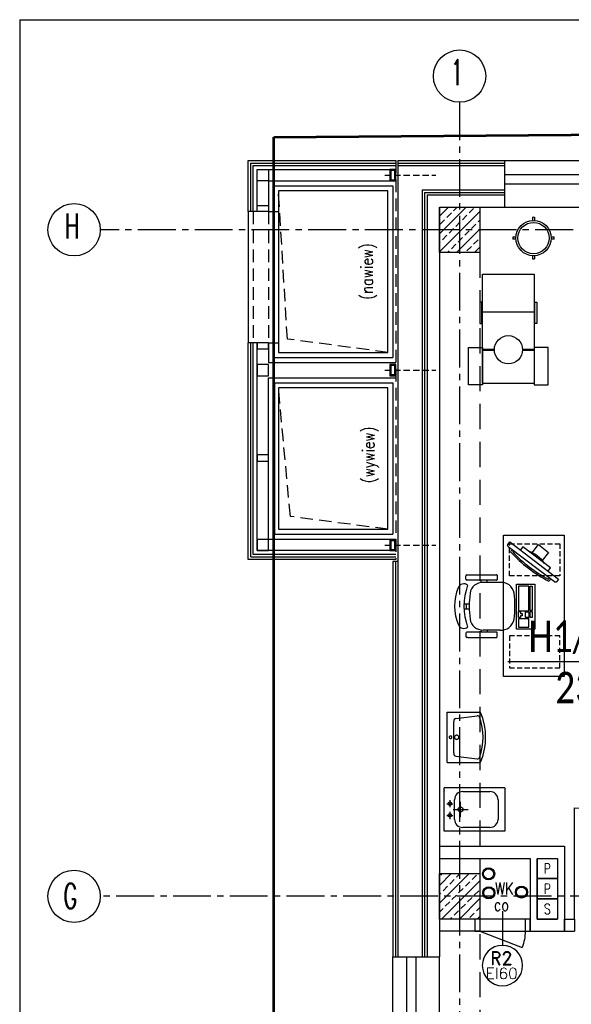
# Model space of a CAD drawing. Header units: millimetres. Extents: x 20447 to 23253, y -8211 to -4238.
# Tile 9 of 18: x 20447 to 20993, y -5212 to -4238. Entities that reach past the tile are written whole.
import ezdxf
from ezdxf.enums import TextEntityAlignment as Align

# ---------------------------------------------------------------- set-up
doc = ezdxf.new("R2010")
doc.units = ezdxf.units.MM
for name, pattern in [('CENTER2', [1.125, 0.75, -0.125, 0.125, -0.125]), ('DASHED', [0.75, 0.5, -0.25]), ('HIDDEN', [0.375, 0.25, -0.125]), ('HIDDEN2', [0.1875, 0.125, -0.0625])]:
    doc.linetypes.add(name, pattern=pattern)
doc.layers.add('__zakres', color=10, linetype='Continuous', lineweight=35)
doc.layers.add('ŚCIANY_STARE', color=250, linetype='Continuous', lineweight=25)
for name, color, linetype in [('_A_metki', 19, 'Continuous'), ('DOCIEPLENIE', 8, 'Continuous'), ('DRZWIOPIS', 250, 'Continuous'), ('GRAWITACJE', 1, 'HIDDEN2'), ('kanały', 6, 'Continuous'), ('KRESKOWANIE', 250, 'Continuous'), ('OKNA', 250, 'Continuous'), ('OPISY_ARCHITEKTURA', 7, 'Continuous'), ('OSIE', 1, 'CENTER2'), ('PODCIAGI', 251, 'DASHED'), ('s-piony c.o', 1, 'Continuous'), ('SCIANY_ZEWNĘTRZNE', 5, 'Continuous'), ('SLUPY', 250, 'Continuous'), ('SLUSARKA', 7, 'Continuous'), ('STOLDRZWI', 7, 'Continuous'), ('TABELKA', 7, 'Continuous'), ('TECHNOLOGIA', 5, 'Continuous'), ('TEKST', 6, 'Continuous'), ('URZĄDZ_SANIT', 4, 'Continuous'), ('URZĄDZENIA_SANITARNE', 3, 'Continuous'), ('WENTYLATORNIA_IZOLACJA', 1, 'Continuous'), ('WODKAN', 3, 'Continuous')]:
    doc.layers.add(name, color=color, linetype=linetype)
doc.styles.add('MM', font='calibri.ttf', dxfattribs={"width": 0.6, "height": 15})
doc.styles.add('PITSIMP8', font='pitsimp8')
doc.styles.add('ROMAND', font='romand', dxfattribs={"height": 20})
doc.styles.add('ROMANS', font='ROMANS.shx', dxfattribs={"width": 0.6})
doc.linetypes.add('BATTING', pattern='A,0.0001,-0.1,[134,ltypeshp.shx,S=0.1,R=0,X=-0.1,Y=0],-0.2,[134,ltypeshp.shx,S=0.1,R=180,X=0.1,Y=0],-0.1', length=0.4001)
doc.linetypes.add('OGRODZENIE1', pattern='A,0.25,-0.1,[133,ltypeshp.shx,S=0.1,R=0,X=-0.1,Y=0],-0.1,1', length=1.45)
doc.linetypes.add('ZIGZAG', pattern='A,0.0001,-0.2,[131,ltypeshp.shx,S=0.2,R=0,X=-0.2,Y=0],-0.4,[131,ltypeshp.shx,S=0.2,R=180,X=0.2,Y=0],-0.2', length=0.8001)

# ---------------------------------------------------------------- blocks, each defined once
blk = doc.blocks.new('OKNO_SCIANA_1X1')
for p, q in [((0.5, 1.5), (0.5, -0.5)), ((0, 1), (1, 1)), ((0, 0.7), (1, 0.7)), ((0, 0.5), (1, 0.5)), ((0, 0), (1, 0))]:
    blk.add_line(p, q)
blk = doc.blocks.new('R2')
at = {"layer": 'DRZWIOPIS'}
blk.add_circle((-27.5, -34.11), 19.99, dxfattribs=at)
at = {"layer": 'STOLDRZWI'}
for p, q in [((-27.5, 19.8), (-27.5, -14.11)), ((-50, 12), (-50, 0)), ((-5, 12), (-5, 0)), ((-5, 0), (-47.02, -16.1))]:
    blk.add_line(p, q, dxfattribs=at)
blk.add_lwpolyline([(-55, 12), (0, 12), (0, 0), (-55, 0)], close=True, dxfattribs=at)
blk.add_arc((-5, 0), 45, 179.99823, 200.97168, dxfattribs=at)
at = {"style": 'ROMANS', "flags": 1}
blk.add_attdef('OPIS', (-27.5, -14.12), '', height=10, dxfattribs=at)
at = {"layer": 'DRZWIOPIS', "style": 'ROMAND'}
blk.add_attdef('SYMBOL', text='', height=13, dxfattribs=at).set_placement((-28.96, -33.66, -2.69), align=Align.MIDDLE)
blk = doc.blocks.new('*U1666')
at = {"layer": '_A_metki', "color": 1}
for points in [[(50, 21.37), (50, -20)], [(-5.26, 0), (100.46, 0)]]:
    blk.add_lwpolyline(points, dxfattribs=at)
at = {"layer": '_A_metki', "insert": (46.18, -4), "char_height": 12, "width": 19.7618, "attachment_point": 3, "line_spacing_factor": 0.8, "style": 'MM'}
blk.add_mtext('{\\W0.8;m²}', dxfattribs=at)
at = {"layer": '_A_metki', "style": 'MM', "width": 0.8}
for tag, p in [('NAZWA 1', (52, 15)), ('NAZWA 2', (52, 0))]:
    blk.add_attdef(tag, text='', height=12, dxfattribs=at).set_placement(p, align=Align.BOTTOM_LEFT)
for tag, p in [('nr pom.', (48, 0)), ('POW', (24.18, -21.08))]:
    blk.add_attdef(tag, text='', height=12, dxfattribs=at).set_placement(p, align=Align.BOTTOM_RIGHT)
at = {"layer": '_A_metki', "style": 'MM', "oblique": 15, "width": 0.8}
blk.add_attdef('posadzka', text='', height=12, dxfattribs=at).set_placement((52, -4), align=Align.TOP_LEFT)
at = {"layer": '_A_metki', "style": 'MM', "width": 0.8}
blk.add_attdef('POW.', text='', height=12, dxfattribs=at).set_placement((28, -4), align=Align.TOP_RIGHT)
blk = doc.blocks.new('A$C7F644541')
at = {"layer": 'SLUSARKA', "ltscale": 50}
for p, q in [((84.85, 164.05), (91.92, 171.12)), ((100.41, 162.63), (91.92, 171.12)), ((93.34, 155.56), (84.85, 164.05)), ((93.34, 155.56), (100.41, 162.63)), ((76.95, 98.4), (27.69, 147.66)), ((0, 79.2), (7.07, 86.27)), ((0, 79.2), (8.49, 70.71)), ((15.56, 77.78), (7.07, 86.27)), ((8.49, 70.71), (15.56, 77.78)), ((15.56, 77.78), (93.34, 0))]:
    blk.add_line(p, q, dxfattribs=at)
blk.add_arc((15.56, 77.78), 110, 315, 45, dxfattribs=at)
at = {"layer": 'ŚCIANY_STARE', "ltscale": 50}
for p, q in [((91.92, 171.12), (100.41, 162.63)), ((0, 79.2), (8.49, 70.71))]:
    blk.add_line(p, q, dxfattribs=at)
blk = doc.blocks.new('FOTEL_DO_BIURKA1')
at = {"layer": 'TECHNOLOGIA'}
for p, q in [((-30.52, -19.02), (-30.52, 10.27)), ((-30.02, 10.77), (-25.66, 10.77)), ((-25.16, 10.27), (-25.16, -19.02)), ((-23.03, 13.87), (-23.03, -2.93)), ((24.17, 13.87), (24.17, -2.93)), ((26.17, 10.27), (26.17, -19.13)), ((30.97, 10.77), (26.67, 10.77)), ((31.47, -18.13), (31.47, 10.27)), ((-22.96, 1.17), (-25.06, 1.17)), ((24.17, 1.17), (26.27, 1.17)), ((-22.93, -4.83), (-25.13, -4.83)), ((24.07, -4.83), (26.27, -4.83)), ((-1.9, -21.9), (-1.9, -16.72)), ((3.03, -21.9), (3.03, -16.71)), ((31.47, -18.13), (31.47, -19.13)), ((-26.16, -20.02), (-29.52, -20.02)), ((3.04, -19.58), (-1.89, -19.58)), ((27.17, -20.13), (29.47, -20.13)), ((29.47, -20.13), (30.47, -20.13))]:
    blk.add_line(p, q, dxfattribs=at)
for centre, radius, start, end in [((-10.14, 14.92), 12.94, 99.71676, 185.50292), ((0.52, -76.72), 105.2, 82.92886, 97.07114), ((11.29, 14.92), 12.94, 354.49708, 80.28324), ((-30.02, 10.27), 0.5, 90, 180), ((-25.66, 10.27), 0.5, 360, 90), ((26.67, 10.27), 0.5, 90, 180), ((30.97, 10.27), 0.5, 360, 90), ((-10.41, -3.43), 12.63, 178.15894, 261.71383), ((11.55, -3.43), 12.63, 278.28617, 1.84106), ((-29.52, -19.02), 1, 180, 270), ((-26.16, -19.02), 1, 270, 360), ((-15.78, -22.18), 5.8, 138.43067, 251.02872), ((0.57, 38.88), 60.84, 250.10802, 289.89198), ((0.57, 82.57), 99.33, 262.59599, 277.40401), ((16.79, -22.09), 5.85, 292.74239, 39.99086), ((27.17, -19.13), 1, 180, 270), ((30.47, -19.13), 1, 270, 360), ((0.47, 16.44), 47.7, 247.64119, 292.92377)]:
    blk.add_arc(centre, radius, start, end, dxfattribs=at)
blk = doc.blocks.new('Monitor')
at = {"layer": 'TECHNOLOGIA', "color": 1}
for p, q in [((11.18, 10.8), (11.17, -23.59)), ((15.03, 10.8), (11.18, 10.8)), ((11.17, -23.59), (15.02, -23.59))]:
    blk.add_line(p, q, dxfattribs=at)
at = {"layer": 'TECHNOLOGIA'}
blk.add_lwpolyline([(15.02, -36.74), (15.04, 23.95), (18.23, 23.95, -0.414214), (19.83, 22.35), (19.81, -35.15, -0.414214), (18.21, -36.74)], format="xyb", close=True, dxfattribs=at)
at = {"layer": 'TECHNOLOGIA', "color": 1}
blk.add_lwpolyline([(10.21, -12.78), (0, -12.78), (0, 0), (10.21, 0)], dxfattribs=at)
for centre, radius, start, end in [((21.91, -6.4), 23.96, 88.69835, 94.98067), ((23.64, -6.4), 22.5, 96.43721, 99.74946), ((-102.52, -6.35), 125.63, 349.73044, 10.22724), ((-108.93, -6.35), 133.54, 349.64351, 10.31417), ((40.43, -6.4), 30.89, 161.24744, 198.71023), ((23.64, -6.4), 22.5, 260.20821, 263.52046), ((21.91, -6.4), 23.96, 264.977, 271.25933)]:
    blk.add_arc(centre, radius, start, end, dxfattribs=at)
blk = doc.blocks.new('KLAW')
at = {"layer": 'TECHNOLOGIA'}
for p, q in [((0, 0), (44.5, 0)), ((0, -18), (0, 0)), ((44.5, 0), (44.5, -18)), ((44.5, -18), (0, -18))]:
    blk.add_line(p, q, dxfattribs=at)
at = {"layer": 'TECHNOLOGIA', "color": 1}
for p, q in [((1.89, -2.63), (26.22, -2.63)), ((1.89, -4.43), (1.89, -2.63)), ((26.22, -4.43), (1.89, -4.43)), ((26.49, -6), (2, -6)), ((2, -6), (2, -16)), ((26.22, -2.63), (26.22, -4.43)), ((26.49, -16), (26.49, -6)), ((27.17, -2.63), (33.19, -2.63)), ((27.17, -4.69), (27.17, -2.63)), ((33.19, -4.69), (27.17, -4.69)), ((27.34, -5.98), (33.19, -5.98)), ((27.34, -9.25), (27.34, -5.98)), ((33.19, -9.25), (27.34, -9.25)), ((33.19, -2.63), (33.19, -4.69)), ((33.19, -5.98), (33.19, -9.25)), ((42.5, -6), (34.03, -6)), ((34.03, -16), (34.03, -6)), ((42.5, -16), (42.5, -6)), ((2, -16), (26.49, -16)), ((27.17, -16.12), (27.17, -14.06)), ((27.17, -14.06), (28.98, -14.06)), ((33.19, -16.12), (27.17, -16.12)), ((28.98, -12.34), (31.38, -12.34)), ((28.98, -14.06), (28.98, -12.34)), ((31.38, -12.34), (31.38, -14.06)), ((31.38, -14.06), (33.19, -14.06)), ((33.19, -14.06), (33.19, -16.12)), ((34.03, -16), (42.5, -16))]:
    blk.add_line(p, q, dxfattribs=at)
blk = doc.blocks.new('Klawiatura')
at = {"layer": 'TECHNOLOGIA', "color": 1}
blk.add_blockref('KLAW', (-22.25, 0), dxfattribs=at)
blk = doc.blocks.new('A$7E9919111220322')
at = {"layer": 'URZĄDZ_SANIT', "color": 250}
for p, q in [((15, 118), (70, 118)), ((15, 78), (70, 78)), ((15, 38), (27.5, 38)), ((15, 37), (27.5, 37)), ((57.5, 38), (70, 38)), ((57.5, 37), (70, 37)), ((15, 2), (70, 2))]:
    blk.add_line(p, q, dxfattribs=at)
at = {"layer": 'URZĄDZ_SANIT', "color": 250, "flags": 128}
for points in [[(15, 2), (15, 118)], [(70, 118), (70, 2)]]:
    blk.add_lwpolyline(points, dxfattribs=at)
for points in [[(12.1, 65.5), (14.2, 65.5), (14.2, 88.3), (12.1, 88.3)], [(72.9, 65.5), (70.8, 65.5), (70.8, 88.3), (72.9, 88.3)], [(0, 40), (15, 40), (15, 0), (0, 0)], [(85, 40), (70, 40), (70, 0), (85, 0)]]:
    blk.add_lwpolyline(points, close=True, dxfattribs=at)
at = {"layer": 'URZĄDZ_SANIT', "color": 250}
blk.add_circle((42.5, 37.5), 15, dxfattribs=at)
blk = doc.blocks.new('Ba03')
for p, q in [((-1, 20.5), (-1, 17.47)), ((1, 20.5), (1, 17.47)), ((-20.5, 1), (-17.47, 1)), ((17.47, 1), (20.5, 1)), ((-20.5, -1), (-17.47, -1)), ((17.47, -1), (20.5, -1)), ((-1, -17.47), (-1, -20.5)), ((1, -17.47), (1, -20.5))]:
    blk.add_line(p, q)
blk.add_circle((0, 0), 17.5)
at = {"color": 1}
blk.add_circle((0, 0), 15.5, dxfattribs=at)
for start, end in [(87.20397, 92.79603), (177.20397, 182.79603), (357.20397, 2.79603), (267.20397, 272.79603)]:
    blk.add_arc((0, 0), 20.5, start, end)
blk = doc.blocks.new('SZACHT')
for p, q in [((0, 0), (0, 20)), ((0, 20), (20, 20)), ((20, 20), (20, 0)), ((20, 0), (0, 0))]:
    blk.add_line(p, q)
at = {"style": 'ROMANS', "width": 0.8}
blk.add_attdef('5', text='', height=10, dxfattribs=at).set_placement((10.01, 9.93), align=Align.MIDDLE)
blk = doc.blocks.new('2DSAN314')
for p, q in [((-0.5, 0), (-0.5, 0.827)), ((0.5, 0), (0.5, 0.827)), ((-0.374, 0.224), (-0.427, 0.779)), ((0.374, 0.224), (0.427, 0.779)), ((0.5, 0), (-0.5, 0)), ((0.308, 0.167), (-0.308, 0.167))]:
    blk.add_line(p, q)
for points in [[(0.04, 0.245, 0.067459), (0.037, 0.268, 0.079812), (0.028, 0.287, 0.107118), (0.014, 0.3, 0.139889), (0, 0.305, 0.139889), (-0.014, 0.3, 0.107118), (-0.028, 0.287, 0.079812), (-0.037, 0.268, 0.067459), (-0.04, 0.245, 0.067459), (-0.037, 0.221, 0.079812), (-0.028, 0.202, 0.107118), (-0.014, 0.189, 0.139889), (0, 0.185, 0.139889), (0.014, 0.189, 0.107118), (0.028, 0.202, 0.079812), (0.037, 0.221, 0.067459)], [(0.024, 0.086, 0.067459), (0.022, 0.1, 0.079812), (0.017, 0.111, 0.107118), (0.009, 0.119, 0.139889), (0, 0.122, 0.139889), (-0.009, 0.119, 0.107118), (-0.017, 0.111, 0.079812), (-0.022, 0.1, 0.067459), (-0.024, 0.086, 0.067459), (-0.022, 0.071, 0.079812), (-0.017, 0.06, 0.107118), (-0.009, 0.052, 0.139889), (0, 0.05, 0.139889), (0.009, 0.052, 0.107118), (0.017, 0.06, 0.079812), (0.022, 0.071, 0.067459)]]:
    blk.add_lwpolyline(points, format="xyb", close=True)
for centre, radius, start, end in [((0, -0.004), 1.004, 62.4694, 117.5306), ((-0.433, 0.827), 0.0667, 117.5306, 180), ((-0.361, 0.788), 0.0667, 114.4782, 187.6882), ((0, -0.004), 0.938, 65.5218, 114.4782), ((0.361, 0.788), 0.0667, 352.3118, 65.5218), ((0.433, 0.827), 0.0667, 0, 62.4694), ((-0.308, 0.233), 0.0667, 187.6882, 270), ((0.308, 0.233), 0.0667, 270, 352.3118)]:
    blk.add_arc(centre, radius, start, end)
at = {"linetype": 'ByBlock', "style": 'PITSIMP8', "flags": 9}
for tag, p in [('RAUM/GRUPPE', (-0.231, 0.58)), ('BEZEICHNUNG', (-0.231, 0.6)), ('VOLUMENSTROM', (-0.231, 0.46)), ('DRUCK/-STUFE', (-0.231, 0.44)), ('POS.NR.G-LV', (-0.231, 0.56)), ('ANSCHLUSS', (-0.231, 0.42)), ('KENNUNG', (-0.231, 0.5)), ('LEISTUNG', (-0.231, 0.48)), ('FABRIKAT', (-0.231, 0.54)), ('GROESSE', (-0.231, 0.4)), ('TYP', (-0.231, 0.52)), ('SPANNUNG/FREQUENZ', (-0.231, 0.3)), ('TEMPERATUR', (-0.231, 0.36)), ('SCHUTZART', (-0.231, 0.32)), ('DREHZAHL', (-0.231, 0.34)), ('GEWICHT', (-0.231, 0.28)), ('FREI', (-0.231, 0.26)), ('FREI', (-0.231, 0.24)), ('FREI', (-0.231, 0.22)), ('DN', (-0.231, 0.38))]:
    blk.add_attdef(tag, text='', height=0.01, dxfattribs=at).set_placement(p, align=Align.MIDDLE)
blk = doc.blocks.new('Umywalka')
at = {"layer": 'URZĄDZ_SANIT', "xscale": 50, "yscale": 38, "zscale": 50, "rotation": 180}
blk.add_blockref('2DSAN314', (0, 0), dxfattribs=at)
blk = doc.blocks.new('A$7E8211A1008A')
at = {"layer": 'URZĄDZ_SANIT'}
for p, q in [((0, 0), (0, 43)), ((60, 43), (0, 43)), ((18.37, 39.25), (45.37, 39.25)), ((60, 43), (60, 0)), ((5.67, 30.91), (5.67, 23.75)), ((10.37, 11.75), (10.37, 31.25)), ((53.37, 31.25), (53.37, 11.75)), ((2.56, 27.26), (8.55, 27.26)), ((8.8, 21.5), (23.8, 21.5)), ((16.3, 14), (16.3, 29)), ((2.56, 15.74), (8.55, 15.74)), ((5.67, 19.32), (5.67, 12.04)), ((60, 0), (0, 0)), ((45.37, 3.75), (18.37, 3.75))]:
    blk.add_line(p, q, dxfattribs=at)
for centre, radius in [((5.67, 27.26), 1.76), ((16.3, 21.5), 2.5), ((5.67, 15.74), 1.76)]:
    blk.add_circle(centre, radius, dxfattribs=at)
for centre, start, end in [((18.37, 31.25), 90, 180), ((45.37, 31.25), 0, 90), ((18.37, 11.75), 180, 270), ((45.37, 11.75), 270, 0)]:
    blk.add_arc(centre, 8, start, end, dxfattribs=at)
blk.add_point((0, 40), dxfattribs=at)

msp = doc.modelspace()

# ---------------------------------------------------------------- hatches: boundary and pattern name
at = {"layer": 'KRESKOWANIE'}
h = msp.add_hatch(dxfattribs=at)
h.set_pattern_fill('BRASS', color=256, scale=50, angle=45, style=0)
h.set_pattern_definition([(45, (38061.459, -8976.495), (-8.838835, 8.838835), []), (45, (38057.04, -8972.075), (-8.838835, 8.838835), [6.25, -3.125])])
h.paths.add_polyline_path([(20882.49, -4445.48), (20882.49, -4422.98), (20862.49, -4422.98), (20862.49, -4445.48)])
h.paths.add_polyline_path([(20902.49, -4445.48), (20902.49, -4422.98), (20882.49, -4422.98), (20882.49, -4445.48)])
h.paths.add_polyline_path([(20882.49, -4467.98), (20902.49, -4467.98), (20902.49, -4445.48), (20882.49, -4445.48)])
h.paths.add_polyline_path([(20862.49, -4445.48), (20862.49, -4467.98), (20882.49, -4467.98), (20882.49, -4445.48)])
h = msp.add_hatch(dxfattribs=at)
h.set_pattern_fill('BRASS', color=256, scale=50, angle=45, style=0)
h.set_pattern_definition([(45, (20665.042, -7537.261), (-8.838835, 8.838835), []), (45, (20660.622, -7532.842), (-8.838835, 8.838835), [6.25, -3.125])])
h.paths.add_polyline_path([(20902.49, -5082.98), (20882.49, -5082.98), (20882.49, -5105.48), (20902.49, -5105.48)])
h.paths.add_polyline_path([(20882.49, -5082.98), (20862.49, -5082.98), (20862.49, -5105.48), (20882.49, -5105.48)])
h.paths.add_polyline_path([(20882.49, -5105.48), (20862.49, -5105.48), (20862.49, -5127.98), (20882.49, -5127.98)])
h.paths.add_polyline_path([(20902.49, -5105.48), (20882.49, -5105.48), (20882.49, -5127.98), (20902.49, -5127.98)])

# ---------------------------------------------------------------- linework, layer by layer
at = {"layer": '__zakres', "linetype": 'OGRODZENIE1', "lineweight": 53, "ltscale": 40}
msp.add_lwpolyline([(20698.56, -4353.95), (21918.66, -4344.36), (21912.49, -5442.98), (22388.86, -5450.14), (22388.86, -5861.98), (22577.49, -5861.98), (22577.49, -6180.18), (22433.49, -6180.18), (22433.49, -6436.34), (22810.16, -6436.34), (22810.16, -7932.09), (20698.56, -7932.09), (20698.56, -4353.95)], dxfattribs=at)
at = {"layer": 'DOCIEPLENIE', "linetype": 'BATTING', "ltscale": 0.2}
for p, q in [((20672.99, -4376.98), (20819.39, -4376.98)), ((20672.99, -4427.48), (20672.99, -4376.98)), ((20821.39, -4376.98), (20927.39, -4376.98)), ((20845.39, -4405.98), (20845.39, -5165.48)), ((20845.39, -4405.98), (20927.49, -4405.98)), ((20850.49, -4410.98), (20850.49, -5165.48)), ((20850.49, -4410.98), (20927.49, -4410.98)), ((20672.99, -4771.98), (20672.99, -4557.48)), ((20819.39, -4771.98), (20672.99, -4771.98)), ((20816.39, -4773.98), (20816.39, -5165.48)), ((20821.39, -4773.98), (20816.39, -4773.98))]:
    msp.add_line(p, q, dxfattribs=at)
at = {"layer": 'DOCIEPLENIE', "linetype": 'ZIGZAG', "ltscale": 5}
for p, q in [((20675.49, -4379.48), (20819.39, -4379.48)), ((20675.49, -4427.48), (20675.49, -4379.48)), ((20821.39, -4379.48), (20927.39, -4379.48)), ((20847.89, -4408.48), (20847.89, -5165.48)), ((20847.89, -4408.48), (20927.49, -4408.48)), ((20675.49, -4769.48), (20675.49, -4557.48)), ((20675.49, -4769.48), (20819.39, -4769.48)), ((20818.89, -4773.98), (20818.89, -5165.48))]:
    msp.add_line(p, q, dxfattribs=at)
at = {"layer": 'kanały', "ltscale": 50}
for p, q in [((20677.99, -4381.98), (20819.39, -4381.98)), ((20677.99, -4427.48), (20677.99, -4381.98)), ((20681.99, -4427.48), (20681.99, -4385.98)), ((20681.99, -4385.98), (20819.39, -4385.98)), ((20692.99, -4427.48), (20672.99, -4427.48)), ((20692.99, -4557.48), (20672.99, -4557.48)), ((20677.99, -4766.98), (20677.99, -4557.48)), ((20681.99, -4762.98), (20681.99, -4557.48)), ((20819.39, -4766.98), (20677.99, -4766.98)), ((20819.39, -4762.98), (20681.99, -4762.98))]:
    msp.add_line(p, q, dxfattribs=at)
at = {"layer": 'kanały', "linetype": 'HIDDEN', "ltscale": 25}
for p, q in [((20808.3, -4391.48), (20859.09, -4391.48)), ((20808.3, -4584.48), (20859.09, -4584.48)), ((20808.3, -4757.67), (20859.09, -4757.67))]:
    msp.add_line(p, q, dxfattribs=at)
at = {"layer": 'kanały', "color": 7, "ltscale": 50}
for p, q in [((20692.99, -4396.98), (20692.99, -4427.48)), ((20692.99, -4396.98), (20819.39, -4396.98)), ((20692.99, -4557.48), (20692.99, -4576.98)), ((20692.99, -4576.98), (20819.39, -4576.98)), ((20692.99, -4752.36), (20692.99, -4591.98)), ((20692.99, -4591.98), (20819.39, -4591.98)), ((20819.39, -4752.36), (20692.99, -4752.36))]:
    msp.add_line(p, q, dxfattribs=at)
for points in [[(20681.99, -4385.98), (20692.99, -4385.98), (20692.99, -4396.98), (20681.99, -4396.98)], [(20819.39, -4385.98), (20813.39, -4385.98), (20813.39, -4396.98), (20819.39, -4396.98)], [(20681.99, -4421.48), (20692.99, -4421.48), (20692.99, -4427.48), (20681.99, -4427.48)], [(20681.99, -4563.48), (20692.99, -4563.48), (20692.99, -4557.48), (20681.99, -4557.48)], [(20681.99, -4589.98), (20692.99, -4589.98), (20692.99, -4578.98), (20681.99, -4578.98)], [(20813.39, -4589.98), (20819.39, -4589.98), (20819.39, -4578.98), (20813.39, -4578.98)], [(20692.99, -4674.48), (20692.99, -4668.48), (20681.99, -4668.48), (20681.99, -4674.48)], [(20692.99, -4752.36), (20681.99, -4752.36), (20681.99, -4762.98), (20692.99, -4762.98)], [(20819.39, -4752.36), (20813.39, -4752.36), (20813.39, -4762.98), (20819.39, -4762.98)]]:
    msp.add_lwpolyline(points, close=True, dxfattribs=at)
at = {"layer": 'KRESKOWANIE', "ltscale": 4}
for points in [[(20818.39, -4386.98), (20814.39, -4386.98), (20814.39, -4395.98), (20818.39, -4395.98)], [(20814.39, -4588.98), (20818.39, -4588.98), (20818.39, -4579.98), (20814.39, -4579.98)], [(20818.39, -4753.36), (20814.39, -4753.36), (20814.39, -4761.98), (20818.39, -4761.98)]]:
    msp.add_lwpolyline(points, close=True, dxfattribs=at)
at = {"layer": 'OSIE', "ltscale": 50}
for p, q in [((20882.49, -4319.3), (20882.49, -8036.57)), ((20882.49, -4319.3), (20882.49, -8036.57)), ((22738.76, -4445.48), (20526.54, -4445.48)), ((22323.52, -5105.48), (20526.54, -5105.48))]:
    msp.add_line(p, q, dxfattribs=at)
at = {"layer": 'PODCIAGI', "ltscale": 50}
msp.add_line((20902.49, -4467.98), (20902.49, -6102.98), dxfattribs=at)
at = {"layer": 'SCIANY_ZEWNĘTRZNE'}
for p, q in [((20821.39, -4376.98), (20821.39, -5165.48)), ((20927.49, -4422.98), (20927.49, -4376.98)), ((20821.39, -4381.98), (20927.39, -4381.98)), ((20862.49, -4422.98), (20862.49, -5165.48)), ((20862.49, -4422.98), (20927.49, -4422.98)), ((20816.49, -5165.48), (20862.49, -5165.48))]:
    msp.add_line(p, q, dxfattribs=at)
at = {"layer": 'SLUPY'}
for points in [[(20862.49, -4422.98), (20902.49, -4422.98), (20902.49, -4467.98), (20862.49, -4467.98)], [(20862.49, -5082.98), (20902.49, -5082.98), (20902.49, -5127.98), (20862.49, -5127.98)]]:
    msp.add_lwpolyline(points, close=True, dxfattribs=at)
at = {"layer": 'TABELKA', "ltscale": 25}
for q in [(23216.55, -4237.51), (20446.56, -8146.4)]:
    msp.add_line((20446.56, -4237.51), q, dxfattribs=at)
at = {"layer": 'TECHNOLOGIA'}
msp.add_lwpolyline([(20926.03, -4747.89), (20986.03, -4747.89), (20986.03, -4887.89), (20926.03, -4887.89)], close=True, dxfattribs=at)
at = {"layer": 'TECHNOLOGIA', "color": 1, "linetype": 'DASHED', "ltscale": 10}
for points in [[(20932.01, -4756.39), (20981.8, -4756.39), (20981.8, -4788.2), (20932.01, -4788.2)], [(20932.01, -4879.38), (20981.8, -4879.38), (20981.8, -4847.57), (20932.01, -4847.57)]]:
    msp.add_lwpolyline(points, close=True, dxfattribs=at)
at = {"layer": 'TEKST'}
for centre in [(20882.49, -4293.4), (20500.48, -4445.48), (20500.48, -5105.48)]:
    msp.add_circle(centre, 25.89, dxfattribs=at)
at = {"layer": 'WENTYLATORNIA_IZOLACJA', "linetype": 'HIDDEN', "ltscale": 50}
for p, q in [((20819.39, -4376.98), (20819.39, -4771.98)), ((20711.89, -4553.77), (20702.99, -4406.98)), ((20677.99, -4427.48), (20677.99, -4557.48)), ((20692.99, -4427.48), (20692.99, -4557.48)), ((20811.49, -4566.98), (20711.89, -4553.77)), ((20714.82, -4729.41), (20702.99, -4601.98)), ((20811.49, -4741.98), (20714.82, -4729.41))]:
    msp.add_line(p, q, dxfattribs=at)
at = {"layer": 'WENTYLATORNIA_IZOLACJA', "linetype": 'ZIGZAG', "ltscale": 10}
for p, q in [((20697.99, -4401.98), (20697.99, -4427.48)), ((20697.99, -4401.98), (20816.49, -4401.98)), ((20816.49, -4401.98), (20816.49, -4571.98)), ((20697.99, -4557.48), (20697.99, -4571.98)), ((20697.99, -4571.98), (20816.49, -4571.98)), ((20698.99, -4596.98), (20698.99, -4746.98)), ((20698.99, -4596.98), (20816.49, -4596.98)), ((20816.49, -4596.98), (20816.49, -4746.98)), ((20698.99, -4746.98), (20816.49, -4746.98))]:
    msp.add_line(p, q, dxfattribs=at)
at = {"layer": 'WENTYLATORNIA_IZOLACJA', "linetype": 'Continuous', "ltscale": 50}
for p, q in [((20672.99, -4427.48), (20672.99, -4557.48)), ((20692.99, -4427.48), (20702.99, -4427.48)), ((20702.99, -4427.48), (20702.99, -4557.48)), ((20692.99, -4557.48), (20702.99, -4557.48))]:
    msp.add_line(p, q, dxfattribs=at)
at = {"layer": 'WENTYLATORNIA_IZOLACJA'}
msp.add_line((20702.99, -4601.98), (20702.99, -4741.98), dxfattribs=at)
at = {"layer": 'WENTYLATORNIA_IZOLACJA', "linetype": 'Continuous', "ltscale": 50}
msp.add_lwpolyline([(20702.99, -4557.48), (20702.99, -4566.98), (20811.49, -4566.98), (20811.49, -4406.98), (20702.99, -4406.98), (20702.99, -4435.48)], dxfattribs=at)
msp.add_lwpolyline([(20702.99, -4741.98), (20811.49, -4741.98), (20811.49, -4601.98), (20702.99, -4601.98)], close=True, dxfattribs=at)
at = {"layer": 'WODKAN'}
for centre, radius in [((20911.3, -5083.27), 6), ((20911.3, -5083.27), 5), ((20911.44, -5102.02), 6), ((20911.44, -5102.02), 5), ((20943.91, -5101.3), 6), ((20943.91, -5101.3), 5)]:
    msp.add_circle(centre, radius, dxfattribs=at)
at = {"layer": 'ŚCIANY_STARE'}
for p, q in [((20862.49, -5055.98), (20986.49, -5055.98)), ((20986.49, -5055.98), (20986.49, -5139.98)), ((20862.49, -5067.98), (20952.49, -5067.98)), ((20952.49, -5067.98), (20952.49, -5139.98)), ((20959.49, -5067.98), (20979.49, -5067.98)), ((20959.49, -5067.98), (20979.49, -5067.98)), ((20959.49, -5067.98), (20959.49, -5127.98)), ((20979.49, -5067.98), (20979.49, -5127.98)), ((20902.49, -5127.98), (20902.49, -5139.98)), ((20959.49, -5127.98), (20979.49, -5127.98)), ((20902.49, -5139.98), (20862.49, -5139.98)), ((20952.49, -5139.98), (20986.49, -5139.98))]:
    msp.add_line(p, q, dxfattribs=at)

# ---------------------------------------------------------------- block references
at = {"layer": '_A_metki'}
ref = msp.add_blockref('*U1666', (20944.12, -4872.84), dxfattribs=dict(at, xscale=2.592, yscale=2.592, zscale=2.592))
ref.add_attrib('NAZWA 2', 'ginekolog', dxfattribs={"height": 31.104, "style": 'MM', "width": 0.8}).set_placement((21078.91, -4872.84), align=Align.BOTTOM_LEFT)
ref.add_attrib('NAZWA 1', 'Gab.zab.', dxfattribs={"height": 31.104, "style": 'MM', "width": 0.8}).set_placement((21078.91, -4833.96), align=Align.BOTTOM_LEFT)
ref.add_attrib('nr pom.', 'H1/218', dxfattribs={"height": 31.104, "style": 'MM', "width": 0.8}).set_placement((21068.54, -4872.84), align=Align.BOTTOM_RIGHT)
ref.add_attrib('POW.', '23', dxfattribs={"height": 31.104, "style": 'MM', "width": 0.8}).set_placement((21016.7, -4883.21), align=Align.TOP_RIGHT)
at = {"layer": 'GRAWITACJE', "linetype": 'Continuous'}
for p, values in [((20959.49, -5087.99), {'5': 'P'}), ((20959.49, -5107.99), {'5': 'P'}), ((20959.49, -5127.98), {'5': 'S'})]:
    msp.add_blockref('SZACHT', p, dxfattribs=at).add_auto_attribs(values)
at = {"layer": 'OKNA', "xscale": 240, "yscale": 46.00000000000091, "zscale": 240}
msp.add_blockref('OKNO_SCIANA_1X1', (20927.49, -4422.98), dxfattribs=at)
at = {"layer": 'OKNA', "xscale": -239.9999999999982, "yscale": -46, "zscale": 239.9999999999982, "rotation": 270.0000000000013}
msp.add_blockref('OKNO_SCIANA_1X1', (20862.49, -5405.48), dxfattribs=at)
at = {"layer": 'SLUSARKA', "ltscale": 50, "xscale": -1, "rotation": 225.0000000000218}
msp.add_blockref('A$C7F644541', (20930.49, -5083.98), dxfattribs=at)
at = {"layer": 'STOLDRZWI', "ltscale": 50}
ref = msp.add_blockref('R2', (20897.49, -5139.98), dxfattribs=dict(at, xscale=-1))
ref.add_attrib('SYMBOL', 'R2', dxfattribs={"layer": 'DRZWIOPIS', "height": 13, "style": 'ROMAND'}).set_placement((20923.97, -5166.69), align=Align.MIDDLE)
at = {"layer": 'TECHNOLOGIA'}
for name, p, rotation in [('Ba03', (20955.79, -4453.69), 270), ('Monitor', (20970.72, -4764.92), 232.5983899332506), ('Klawiatura', (20957.03, -4818.64), 270.0000000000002)]:
    msp.add_blockref(name, p, dxfattribs=dict(at, rotation=rotation))
at = {"layer": 'TECHNOLOGIA', "lineweight": 0, "ltscale": 0.5, "xscale": 0.9300000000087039, "yscale": 0.9300000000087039, "zscale": 0.9300000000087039, "rotation": 360}
msp.add_blockref('A$7E9919111220322', (20891.38, -4599.18), dxfattribs=at)
at = {"layer": 'TECHNOLOGIA', "lineweight": 0, "rotation": 270.0000000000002}
msp.add_blockref('FOTEL_DO_BIURKA1', (20908.83, -4817.66), dxfattribs=at)
at = {"layer": 'URZĄDZENIA_SANITARNE'}
for name, p, rotation in [('Umywalka', (20870.34, -4948.06), 89.99999999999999), ('A$7E8211A1008A', (20867.22, -5041.06), 359.9999999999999)]:
    msp.add_blockref(name, p, dxfattribs=dict(at, rotation=rotation))

# ---------------------------------------------------------------- texts
at = {"layer": 'DRZWIOPIS', "style": 'ROMAND'}
msp.add_text('EI60', height=11, dxfattribs=at).set_placement((20908.44, -5187.3))
at = {"layer": 'OPISY_ARCHITEKTURA', "style": 'ROMANS', "width": 0.8}
for s, p in [('(nawiew)', (20796.65, -4514.67)), ('(wywiew)', (20798.16, -4696.25))]:
    msp.add_text(s, height=12, rotation=90, dxfattribs=at).set_placement(p)
at = {"layer": 's-piony c.o', "ltscale": 50, "style": 'ROMANS', "width": 0.8}
msp.add_text('co', height=12, dxfattribs=at).set_placement((20916.4, -5119.81))
msp.add_text('co', height=12, dxfattribs=at).set_placement((20916.4, -5119.81))
msp.add_text('co', height=12, dxfattribs=at).set_placement((20916.4, -5119.81))
at = {"layer": 'TEKST', "style": 'ROMANS', "width": 0.6}
for s, p in [('1', (20873.54, -4302.22)), ('H', (20491.53, -4454.3)), ('G', (20489.97, -5117.69))]:
    msp.add_text(s, height=25, dxfattribs=at).set_placement(p)
at = {"layer": 'WODKAN', "linetype": 'Continuous', "style": 'ROMANS', "width": 0.8}
msp.add_text('WK', height=12, dxfattribs=at).set_placement((20917.56, -5103.72))

doc.saveas('drawing.dxf')
